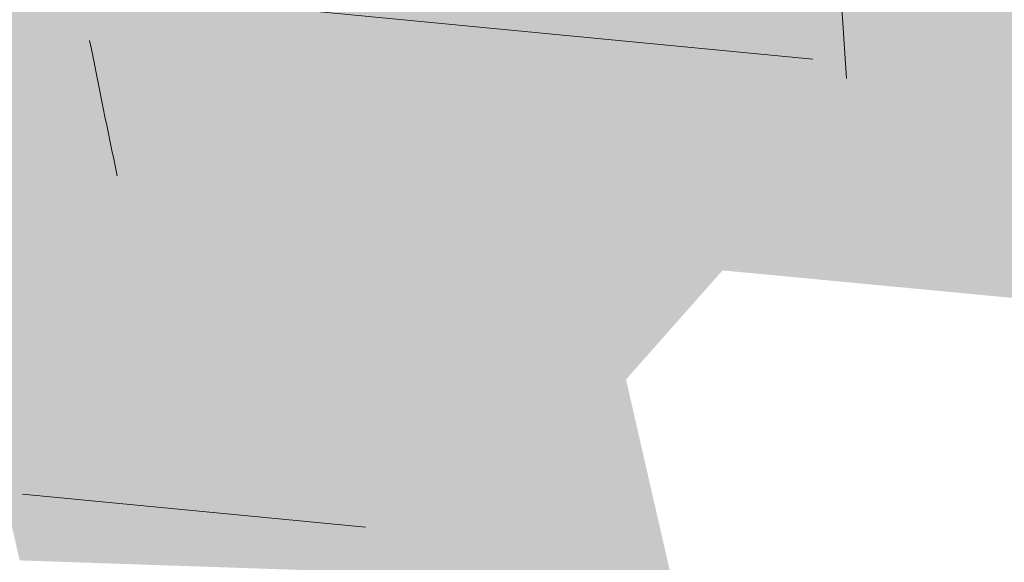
# Model space of a CAD drawing. Header units: metres. Extents: x -862 to 1262, y -354 to 644.
# Tile 28 of 256: x -448 to -431, y 400 to 410. Entities that reach past the tile are written whole.
import ezdxf

# ---------------------------------------------------------------- set-up
doc = ezdxf.new("R2010")
doc.units = ezdxf.units.M
doc.header["$LTSCALE"] = 0.5
doc.layers.add('BPR_Verkehr_220520', color=7, linetype='Continuous')

msp = doc.modelspace()

# ---------------------------------------------------------------- hatches: boundary and pattern name
at = {"layer": 'BPR_Verkehr_220520', "linetype": 'Continuous', "lineweight": 0, "true_color": 0xe4e6e5, "transparency": 33554687}
h = msp.add_hatch(color=254, dxfattribs=at)
h.paths.add_polyline_path([(-698.9240738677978, 452.6214553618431), (-699.733108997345, 450.9008955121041), (-683.8798624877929, 406.3282036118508), (-682.0868180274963, 406.9708919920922), (-682.2006113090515, 407.3141090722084), (-682.3072113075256, 407.6317090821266), (-682.6753125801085, 409.0435167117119), (-682.8964143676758, 410.4856725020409), (-682.9681765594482, 411.9429128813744), (-682.8898396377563, 413.3998146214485), (-682.6622327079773, 414.8409580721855), (-682.2877647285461, 416.2510903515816), (-681.770399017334, 417.6152868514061), (-681.1156113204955, 418.9191090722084), (-680.2874557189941, 420.1578165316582), (-679.8508535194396, 420.7239383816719), (-679.3131113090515, 421.3756090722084), (-678.0912253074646, 422.7971613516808), (-676.6928651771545, 424.336823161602), (-676.3112959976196, 424.7381709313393), (-675.6341606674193, 425.4253893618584), (-674.9329056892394, 426.0879773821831), (-674.2084264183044, 426.7250890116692), (-673.461647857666, 427.335910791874), (-672.6935235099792, 427.9196628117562), (-671.9050340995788, 428.4755997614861), (-671.0971863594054, 429.0030118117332), (-670.2710117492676, 429.5012255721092), (-669.6467505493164, 429.8478969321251), (-669.0105134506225, 430.1720656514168), (-668.363109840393, 430.4733156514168), (-667.7053649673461, 430.7512629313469), (-667.0381172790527, 431.0055531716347), (-666.362217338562, 431.2358622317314), (-665.6785267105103, 431.4418965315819), (-664.9879169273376, 431.6233934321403), (-664.5536594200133, 431.7241551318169), (-664.1172639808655, 431.8152129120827), (-663.6789474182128, 431.8965215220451), (-663.2389274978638, 431.9680405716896), (-662.7974228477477, 432.0297345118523), (-662.3546528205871, 432.0815727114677), (-661.9108373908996, 432.1235294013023), (-661.4661971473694, 432.1555851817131), (-661.3796638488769, 432.160666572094), (-661.2931093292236, 432.1653728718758), (-661.2065352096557, 432.1697039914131), (-661.1199431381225, 432.1736598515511), (-661.033334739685, 432.177240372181), (-660.9467116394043, 432.1804454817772), (-660.8600754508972, 432.1832751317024), (-660.7734278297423, 432.1857292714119), (-659.3037338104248, 432.2133608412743), (-657.8337924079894, 432.2193861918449), (-656.3639212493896, 432.2038040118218), (-654.8944379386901, 432.1666176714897), (-653.4256599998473, 432.107835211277), (-651.957904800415, 432.0274693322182), (-650.4914894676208, 431.9255373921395), (-649.0267308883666, 431.8020614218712), (-648.6323390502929, 431.7651060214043), (-648.2380966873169, 431.726588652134), (-647.8440100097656, 431.6865099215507), (-647.4500851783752, 431.6448704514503), (-647.0563283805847, 431.6016709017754), (-646.6627457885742, 431.5569119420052), (-646.2693435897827, 431.5105942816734), (-645.876127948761, 431.4627186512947), (-608.2617194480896, 426.807386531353), (-607.1510102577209, 426.6706997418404), (-606.0401131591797, 426.5355490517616), (-604.9290302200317, 426.4019347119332), (-603.8177635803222, 426.2698569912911), (-602.7063153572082, 426.1393161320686), (-601.5946876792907, 426.0103123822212), (-600.4828826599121, 425.8828460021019), (-599.3709024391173, 425.7569172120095), (-598.5944911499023, 425.6699139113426), (-597.8179962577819, 425.5836602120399), (-597.0414184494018, 425.4981562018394), (-596.2647584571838, 425.4134019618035), (-595.488016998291, 425.3293975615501), (-594.7111948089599, 425.2461431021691), (-593.9342925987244, 425.1636386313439), (-593.157311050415, 425.081884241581), (-592.8507887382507, 425.0498408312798), (-592.5442543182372, 425.0179134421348), (-592.2377077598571, 424.986102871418), (-591.9311490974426, 424.954409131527), (-591.6245783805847, 424.922832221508), (-591.3179956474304, 424.8913721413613), (-591.0114009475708, 424.8600289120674), (-590.7047943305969, 424.8288025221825), (-590.0991783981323, 424.7674702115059), (-589.4935164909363, 424.7065935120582), (-588.8878089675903, 424.6461724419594), (-588.2820561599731, 424.5862070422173), (-587.6762584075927, 424.5266973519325), (-587.0704160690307, 424.467643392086), (-586.4645294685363, 424.4090452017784), (-585.8585994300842, 424.3508980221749), (-585.7824177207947, 424.3436204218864), (-585.706234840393, 424.3363499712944), (-585.6300512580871, 424.3290867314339), (-585.5538670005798, 424.3218307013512), (-585.4776820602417, 424.3145818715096), (-585.4014964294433, 424.3073402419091), (-585.3253101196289, 424.3001058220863), (-585.2491237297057, 424.2928786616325), (-561.4382702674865, 422.0352803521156), (-560.9383931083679, 421.9878850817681), (-559.5104947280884, 421.852500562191), (-559.2485393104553, 421.8277504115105), (-558.9865676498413, 421.8031726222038), (-558.7245798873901, 421.7787672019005), (-558.4625761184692, 421.7545341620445), (-558.2005564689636, 421.7304735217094), (-557.9385210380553, 421.7065852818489), (-557.6764699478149, 421.6828694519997), (-557.4144033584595, 421.6593255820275), (-556.2937040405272, 421.4873068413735), (-555.2035251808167, 421.1757512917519), (-554.1611694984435, 420.7295994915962), (-553.1831803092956, 420.1559323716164), (-552.2850793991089, 419.4638546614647), (-551.4811206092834, 418.6643504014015), (-550.7840636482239, 417.770108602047), (-550.2049715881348, 416.795321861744), (-550.0134033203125, 416.3972869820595), (-549.841606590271, 415.9903274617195), (-549.689995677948, 415.5754247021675), (-549.5589362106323, 415.1535792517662), (-549.4487442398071, 414.7258084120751), (-549.3596854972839, 414.2931437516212), (-549.2919747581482, 413.8566286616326), (-549.2457752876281, 413.4173158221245), (-549.242875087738, 413.3803352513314), (-549.24012733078, 413.343343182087), (-549.2375320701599, 413.3063400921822), (-549.2350893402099, 413.2693266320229), (-549.2327991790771, 413.2323034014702), (-549.230661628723, 413.1952710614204), (-549.2286767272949, 413.1582302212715), (-549.2268445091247, 413.1211813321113), (-549.2258451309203, 413.0995414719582), (-549.2248978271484, 413.0778992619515), (-549.2240026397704, 413.0562548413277), (-549.223159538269, 413.0346083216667), (-549.2223685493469, 413.0129598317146), (-549.2216296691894, 412.9913095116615), (-549.2209429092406, 412.9696574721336), (-549.2203082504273, 412.948003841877), (-549.605615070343, 407.2321739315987), (-544.168897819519, 406.8213330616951), (-543.9325186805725, 409.9493727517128), (-543.8531610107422, 410.9995243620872), (-543.5297781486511, 412.8751601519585), (-542.8568813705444, 414.6555522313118), (-541.8588468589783, 416.2762043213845), (-540.5718293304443, 417.6784068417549), (-539.0424521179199, 418.8113637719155), (-537.3261182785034, 419.6340327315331), (-535.485003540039, 420.1166118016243), (-533.5858039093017, 420.2416191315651), (-533.3607197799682, 420.2350219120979), (-533.1356318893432, 420.2285514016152), (-532.9105403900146, 420.2222076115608), (-532.6854453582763, 420.2159905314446), (-532.4603468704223, 420.2099001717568), (-532.2352449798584, 420.2039365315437), (-532.0101397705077, 420.198099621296), (-531.7850313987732, 420.1923894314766), (-531.7319487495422, 420.1908227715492), (-531.6788820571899, 420.1887863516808), (-531.6258354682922, 420.1862803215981), (-531.5728131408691, 420.1833048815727), (-531.5198192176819, 420.1798602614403), (-531.4668578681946, 420.175946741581), (-531.413933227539, 420.1715646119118), (-531.3610494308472, 420.1667142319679), (-471.8896987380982, 414.4466201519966), (-471.8167298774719, 414.4340952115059), (-471.7464104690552, 414.4109325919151), (-471.6802822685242, 414.377640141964), (-471.6197951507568, 414.3349478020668), (-471.5662753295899, 414.2837916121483), (-471.5208962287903, 414.2252932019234), (-471.4846528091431, 414.1607351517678), (-471.458339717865, 414.0915329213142), (-470.9498751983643, 412.3469959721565), (-467.074003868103, 411.9742055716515), (-456.5845948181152, 410.9653095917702), (-455.4479799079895, 410.7725371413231), (-454.350874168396, 410.41839920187), (-453.3160606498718, 409.9102499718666), (-452.3650287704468, 409.2586419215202), (-451.517528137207, 408.4771066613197), (-450.791158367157, 407.5818739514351), (-450.2010035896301, 406.5915346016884), (-449.7593130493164, 405.5266565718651), (-449.7466848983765, 405.4883630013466), (-449.7342498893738, 405.4500062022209), (-449.7220083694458, 405.4115872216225), (-449.709960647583, 405.3731070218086), (-449.6981070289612, 405.3345665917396), (-449.686447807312, 405.2959669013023), (-449.6749832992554, 405.2573089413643), (-449.6637138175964, 405.2185938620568), (-449.648486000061, 405.1650859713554), (-449.6336304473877, 405.1114735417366), (-449.6191480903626, 405.0577591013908), (-449.6050396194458, 405.0039452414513), (-449.5913057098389, 404.9500345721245), (-449.5779470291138, 404.8960297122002), (-449.5649642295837, 404.8419332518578), (-449.5523579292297, 404.7877478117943), (-448.3920222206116, 399.7205241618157), (-441.9215713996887, 399.5003504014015), (-441.9113037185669, 399.602522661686), (-441.8999874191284, 399.7045840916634), (-441.8876236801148, 399.8065239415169), (-441.8742138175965, 399.9083314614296), (-441.8597592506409, 400.0099959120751), (-441.8442614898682, 400.1115065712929), (-441.8277221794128, 400.2128527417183), (-441.8101431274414, 400.314023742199), (-441.803417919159, 400.3511796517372), (-441.7965524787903, 400.3883097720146), (-441.7895468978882, 400.4254137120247), (-441.782401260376, 400.4624909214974), (-441.7751156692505, 400.4995408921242), (-441.7676902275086, 400.5365630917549), (-441.7601250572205, 400.5735569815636), (-441.7524202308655, 400.6105221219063), (-441.6112498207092, 401.1939630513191), (-441.4353269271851, 401.7678825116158), (-441.2252854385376, 402.3302124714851), (-440.9818822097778, 402.878926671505), (-440.7059943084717, 403.412047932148), (-440.3986158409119, 403.9276552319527), (-440.0608543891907, 404.4238906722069), (-439.6939270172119, 404.8989661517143), (-439.6700663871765, 404.9279028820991), (-439.6460973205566, 404.9567500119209), (-439.6220202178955, 404.9855070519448), (-439.5978354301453, 405.0141735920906), (-439.5735433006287, 405.0427492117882), (-439.5491441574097, 405.0712335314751), (-439.5246383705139, 405.0996261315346), (-439.5000264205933, 405.1279264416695), (-438.9174169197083, 405.7409368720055), (-438.2850945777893, 406.3025275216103), (-437.607581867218, 406.8086817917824), (-436.8897245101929, 407.2557795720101), (-436.1366567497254, 407.6406231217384), (-435.3537646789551, 407.9604599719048), (-434.5466476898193, 408.2130025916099), (-433.7210793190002, 408.396449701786), (-433.6839800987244, 408.4029888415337), (-433.6468564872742, 408.4093881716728), (-433.6097090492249, 408.4156476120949), (-433.5725382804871, 408.4217670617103), (-433.5353447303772, 408.4277464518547), (-433.4981289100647, 408.4335856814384), (-433.4608913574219, 408.4392846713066), (-433.4236326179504, 408.444843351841), (-433.2138966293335, 408.4734657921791), (-433.0036017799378, 408.4976423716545), (-432.792842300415, 408.5173622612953), (-432.5817126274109, 408.5326166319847), (-432.3703073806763, 408.5433986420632), (-432.1587212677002, 408.5497034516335), (-431.9470491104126, 408.5515282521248), (-431.7353857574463, 408.5488722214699), (-431.6598614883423, 408.5468393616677), (-431.5843547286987, 408.5442360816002), (-431.5088697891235, 408.541062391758), (-431.4334109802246, 408.5373184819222), (-431.3579826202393, 408.5330045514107), (-431.2825890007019, 408.5281208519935), (-431.2072344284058, 408.5226676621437), (-431.1319232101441, 408.516645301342), (-431.115195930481, 408.515229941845), (-431.098471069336, 408.5137865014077), (-431.0817486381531, 408.5123149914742), (-431.0650287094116, 408.5108154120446), (-431.0483113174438, 408.5092877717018), (-431.0315965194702, 408.507732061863), (-431.014884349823, 408.5061483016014), (-430.9981748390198, 408.5045364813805), (-429.8108804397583, 408.3913689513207), (-429.1806362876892, 408.3332186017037), (-428.5502717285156, 408.2763892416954), (-427.9197894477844, 408.2208810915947), (-427.2891922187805, 408.1666944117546), (-426.6584828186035, 408.1138294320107), (-426.0276639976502, 408.0622863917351), (-425.3967385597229, 408.0120655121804), (-424.765709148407, 407.9631670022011), (-424.1666581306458, 407.567010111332), (-422.3442588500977, 407.4370523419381), (-420.521107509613, 407.3181092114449), (-418.6972707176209, 407.2101850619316), (-416.8728150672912, 407.1132838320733), (-415.0478071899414, 407.0274090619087), (-413.222313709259, 406.9525638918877), (-411.3964012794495, 406.8887510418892), (-409.5701366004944, 406.8359728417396), (-408.7588043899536, 406.8114880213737), (-407.9477127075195, 406.7800279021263), (-407.136921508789, 406.7415948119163), (-406.3264907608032, 406.6961915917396), (-405.5164803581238, 406.6438215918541), (-404.7069502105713, 406.5844886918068), (-403.8979601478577, 406.5181972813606), (-403.0895700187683, 406.4449522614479), (-337.0833149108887, 400.1781649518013), (-336.6982389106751, 400.1540663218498), (-336.3124102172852, 400.1547670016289), (-335.9274242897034, 400.1802641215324), (-335.5448730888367, 400.230452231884), (-335.166338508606, 400.3051238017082), (-334.793385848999, 400.403970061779), (-334.4275573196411, 400.5265822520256), (-334.0703645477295, 400.6724509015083), (-333.8316809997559, 400.7728834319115), (-333.5888862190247, 400.8629235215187), (-333.3424324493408, 400.9424034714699), (-333.0927787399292, 401.01117522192), (-332.8403901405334, 401.0691106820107), (-332.5857367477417, 401.1161019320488), (-332.3292929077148, 401.1520614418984), (-332.0715363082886, 401.1769222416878), (-331.9448769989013, 401.1850390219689), (-331.8180743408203, 401.1904749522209), (-331.6911850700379, 401.1932274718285), (-331.5642659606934, 401.1932953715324), (-331.4373738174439, 401.1906786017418), (-331.3105654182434, 401.1853783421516), (-331.1838975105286, 401.1773969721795), (-331.0574267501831, 401.1667380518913), (-316.6149819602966, 399.7955694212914), (-316.1051357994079, 399.7339180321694), (-315.5991270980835, 399.6461729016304), (-315.0982904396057, 399.5325654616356), (-314.6039467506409, 399.3933953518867), (-314.1173998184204, 399.2290296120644), (-313.6399328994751, 399.0399017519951), (-313.172805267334, 398.8265105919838), (-312.7172489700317, 398.5894189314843), (-312.4436175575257, 398.4283517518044), (-312.1788891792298, 398.2530359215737), (-311.9238058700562, 398.0639611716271), (-311.6790819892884, 397.8616569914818), (-311.4454028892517, 397.6466899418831), (-311.2234229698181, 397.4196620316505), (-311.0137638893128, 397.1812090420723), (-310.8170127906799, 396.9319987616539), (-303.4797761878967, 401.8853854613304), (-303.6926952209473, 402.2303774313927), (-303.8796245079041, 402.5901153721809), (-304.0395476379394, 402.9626452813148), (-304.1715957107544, 403.3459431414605), (-304.2750512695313, 403.7379264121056), (-304.349352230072, 404.1364653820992), (-304.3940948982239, 404.5393947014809), (-304.4090361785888, 404.9445251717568), (-304.3880193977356, 405.4248821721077), (-304.325129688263, 405.9015680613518), (-304.2208476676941, 406.3709397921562), (-304.0759703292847, 406.8294101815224), (-303.8916048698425, 407.2734754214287), (-303.6691603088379, 407.6997417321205), (-303.4103366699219, 408.1049514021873), (-303.1171119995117, 408.4860076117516), (-308.4660243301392, 415.1750665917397), (-308.5006226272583, 415.1426362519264), (-308.5351108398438, 415.1100889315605), (-308.5694886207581, 415.0774249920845), (-308.6037555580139, 415.04464479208), (-308.6379112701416, 415.0117487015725), (-308.6719553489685, 414.9787371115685), (-308.7058874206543, 414.9456104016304), (-308.7397071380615, 414.9123689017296), (-309.5611798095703, 414.1568714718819), (-310.4333208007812, 413.4604780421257), (-311.3518866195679, 412.8265769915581), (-312.3124078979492, 412.2582526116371), (-313.3102111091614, 411.7582701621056), (-314.3404413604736, 411.3290623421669), (-315.3980859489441, 410.9727175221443), (-316.4779988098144, 410.690969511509), (-316.5163759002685, 410.6824240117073), (-316.5547738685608, 410.6739728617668), (-316.5931924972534, 410.6656160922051), (-316.6316315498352, 410.6573537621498), (-316.6700907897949, 410.6491859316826), (-316.7085699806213, 410.6411126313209), (-316.7470688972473, 410.6331339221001), (-316.7855872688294, 410.6252496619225), (-317.0599200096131, 410.5719401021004), (-317.3351419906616, 410.5234301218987), (-317.6111692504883, 410.4797345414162), (-317.8879175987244, 410.4408666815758), (-318.1653025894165, 410.4068384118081), (-318.4432395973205, 410.377660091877), (-318.7216438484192, 410.3533406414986), (-319.0004301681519, 410.3338840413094), (-319.0411698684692, 410.3314006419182), (-319.081911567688, 410.3289213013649), (-319.1226535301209, 410.3264461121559), (-319.163395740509, 410.3239750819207), (-319.2041381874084, 410.3215082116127), (-319.2448809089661, 410.3190455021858), (-319.2856238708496, 410.3165869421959), (-319.3263665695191, 410.3141325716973), (-319.4021290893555, 410.3095796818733), (-319.4778914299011, 410.3050412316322), (-319.5536546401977, 410.3005171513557), (-319.6294186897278, 410.2960074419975), (-319.7051835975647, 410.2915121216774), (-319.7809493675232, 410.2870311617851), (-319.8567159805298, 410.2825645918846), (-319.9324843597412, 410.278112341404), (-320.0461043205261, 410.2714637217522), (-320.1597261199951, 410.2648464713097), (-320.2733497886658, 410.2582615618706), (-320.3869753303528, 410.251709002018), (-320.5006027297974, 410.2451887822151), (-320.6142319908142, 410.2387009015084), (-320.727863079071, 410.2322453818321), (-320.8414960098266, 410.2258222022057), (-320.8865078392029, 410.2232870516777), (-320.9315199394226, 410.2207567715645), (-320.9765323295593, 410.2182315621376), (-321.021544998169, 410.2157114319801), (-321.0665579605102, 410.2131963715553), (-321.1115711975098, 410.2106863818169), (-321.1565847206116, 410.2081814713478), (-321.2015985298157, 410.2056816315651), (-321.2578179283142, 410.2030916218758), (-321.3140760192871, 410.2015564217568), (-321.3703530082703, 410.2010768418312), (-321.4266290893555, 410.201653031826), (-321.4828844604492, 410.2032847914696), (-321.5390993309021, 410.2059715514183), (-321.5952538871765, 410.2097123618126), (-321.6513284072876, 410.2145059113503), (-331.7910863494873, 411.1771981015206), (-334.2798943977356, 411.4134913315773), (-335.6721774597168, 411.545677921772), (-341.3250061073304, 412.0823706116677), (-352.4581547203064, 413.1393776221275), (-354.9469627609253, 413.3756708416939), (-366.4552095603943, 414.4682905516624), (-368.9440175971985, 414.7045837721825), (-386.9032679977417, 416.4096767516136), (-389.3920760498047, 416.6459699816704), (-401.1790587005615, 417.7650535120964), (-403.6678667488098, 418.0013467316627), (-419.9118178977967, 419.5435852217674), (-420.0835806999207, 419.5599530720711), (-420.2553319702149, 419.5764404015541), (-420.4270717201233, 419.593047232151), (-420.5987998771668, 419.6097735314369), (-420.7705163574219, 419.6266193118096), (-420.94222108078, 419.6435845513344), (-421.1139139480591, 419.6606692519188), (-421.2855948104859, 419.6778733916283), (-421.5343271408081, 419.7030130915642), (-421.7830340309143, 419.7284031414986), (-422.031715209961, 419.7540439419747), (-422.2803703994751, 419.7799354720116), (-422.5289993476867, 419.8060776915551), (-422.7776018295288, 419.8324705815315), (-423.026177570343, 419.8591141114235), (-423.27472631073, 419.8860082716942), (-423.2751157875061, 419.8824256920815), (-423.3364038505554, 419.8939911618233), (-423.3976986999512, 419.9055205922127), (-423.4590003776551, 419.9170136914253), (-423.5203088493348, 419.9284704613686), (-423.5816241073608, 419.9398908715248), (-423.6429461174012, 419.951274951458), (-423.7042748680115, 419.9626226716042), (-423.7656103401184, 419.9739340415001), (-423.7717566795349, 419.9405502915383), (-425.1702356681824, 420.1977088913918), (-426.5721521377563, 420.4354151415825), (-427.9772355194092, 420.6536231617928), (-429.3852146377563, 420.8522908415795), (-430.7958177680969, 421.031379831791), (-432.2087726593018, 421.1908555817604), (-433.6238066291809, 421.3306873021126), (-435.0406465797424, 421.4508480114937), (-440.167746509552, 421.9439845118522), (-441.1463787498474, 422.099769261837), (-442.0982432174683, 422.3753485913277), (-443.0087349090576, 422.7664941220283), (-443.8638836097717, 423.2672042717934), (-444.6505682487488, 423.8697963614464), (-445.3567182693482, 424.5650244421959), (-445.971498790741, 425.3422212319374), (-446.4854768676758, 426.1894617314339), (-446.671528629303, 426.5395995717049), (-446.8400035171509, 426.8985257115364), (-446.9904877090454, 427.2653584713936), (-447.122611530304, 427.6391967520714), (-447.2360504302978, 428.0191222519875), (-447.3305257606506, 428.4042016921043), (-447.4058054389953, 428.7934891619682), (-447.4617045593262, 429.1860283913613), (-448.144505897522, 435.0119110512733), (-448.3912080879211, 436.8820848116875), (-453.5992082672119, 437.6305918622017), (-453.5770010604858, 437.5521230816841), (-453.5554344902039, 437.4734757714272), (-453.5345100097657, 437.3946552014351), (-453.5142290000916, 437.315666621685), (-453.4945928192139, 437.2365152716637), (-453.4756027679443, 437.1572064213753), (-453.4572601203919, 437.0777453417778), (-453.4395660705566, 436.9981373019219), (-453.2132246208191, 435.1175267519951), (-453.3455613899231, 433.2279732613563), (-453.8318312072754, 431.3972720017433), (-454.6545870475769, 429.6911072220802), (-455.7843090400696, 428.1706948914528), (-457.180463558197, 426.8905863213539), (-458.7929575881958, 425.8967108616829), (-460.5639360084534, 425.2247280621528), (-460.9877226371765, 425.0928008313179), (-461.4150578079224, 424.9728651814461), (-461.8456022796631, 424.8650163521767), (-462.2790142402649, 424.7693399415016), (-462.7149496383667, 424.6859119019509), (-463.1530623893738, 424.6147984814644), (-463.5930047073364, 424.5560561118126), (-464.0344273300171, 424.5097314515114), (-464.2805631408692, 424.4835636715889), (-464.5271863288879, 424.4624782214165), (-464.7741919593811, 424.4464840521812), (-465.021474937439, 424.4355879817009), (-465.2689300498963, 424.4297946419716), (-465.5164519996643, 424.4291064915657), (-465.763935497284, 424.4335238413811), (-466.0112752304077, 424.4430447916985), (-466.0818296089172, 424.4466980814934), (-466.1523612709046, 424.4507664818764), (-466.2228677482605, 424.4552500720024), (-466.2933466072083, 424.4601487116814), (-466.3637954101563, 424.4654622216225), (-466.4342117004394, 424.4711904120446), (-466.5045930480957, 424.4773331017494), (-466.5749370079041, 424.4838900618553), (-593.8502686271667, 436.7255301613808), (-594.0957552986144, 436.7594243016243), (-594.3376069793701, 436.8134639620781), (-594.5741733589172, 436.8872804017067), (-594.8038401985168, 436.9803699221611), (-595.025040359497, 437.0920973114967), (-595.236264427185, 437.2217002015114), (-595.4360711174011, 437.3682942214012), (-595.6230970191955, 437.5308790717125), (-596.0878776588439, 438.0034893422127), (-596.5166131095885, 438.5090260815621), (-596.9069777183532, 439.0447470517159), (-597.2568539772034, 439.6077462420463), (-597.5643439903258, 440.1949696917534), (-597.8277797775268, 440.8032320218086), (-598.0457323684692, 441.4292337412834), (-598.2170194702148, 442.0695791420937), (-598.2257427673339, 442.1081643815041), (-598.2342963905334, 442.1467876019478), (-598.2426801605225, 442.1854480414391), (-598.2508939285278, 442.2241449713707), (-598.2589375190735, 442.2628776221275), (-598.2668107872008, 442.301645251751), (-598.2745135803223, 442.3404471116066), (-598.2820457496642, 442.3792824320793), (-598.3114525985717, 442.5406449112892), (-598.337913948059, 442.7025164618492), (-598.3614209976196, 442.864843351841), (-598.3819659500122, 443.0275716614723), (-598.3995419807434, 443.1906473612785), (-598.4141432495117, 443.3540162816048), (-598.4257649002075, 443.5176241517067), (-598.4344030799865, 443.6814166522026), (-598.4471615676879, 444.0239528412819), (-598.4555704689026, 444.3666233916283), (-598.4596284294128, 444.7093730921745), (-598.4593348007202, 445.052146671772), (-598.454689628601, 445.3948889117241), (-598.4456936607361, 445.7375445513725), (-598.4323483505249, 446.0800583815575), (-598.4146562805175, 446.4223752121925), (-598.4124537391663, 446.4598642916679), (-598.410199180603, 446.4973502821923), (-598.4078924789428, 446.5348330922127), (-598.4055336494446, 446.5723126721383), (-598.4031226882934, 446.6097889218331), (-598.4006596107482, 446.6472617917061), (-598.3981444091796, 446.684731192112), (-598.3955770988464, 446.7221970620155), (-598.3931433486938, 446.7570272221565), (-598.3906646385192, 446.7918542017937), (-598.3881408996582, 446.8266779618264), (-598.3855721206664, 446.8614984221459), (-598.3829583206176, 446.8963155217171), (-598.3802994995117, 446.9311292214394), (-598.3775956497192, 446.9659394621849), (-598.3748467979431, 447.0007461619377), (-597.9798539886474, 451.9613634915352), (-603.9464456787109, 452.36105945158), (-604.2394252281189, 448.9806540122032), (-604.3742859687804, 447.4246274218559), (-604.4396921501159, 446.6699692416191), (-604.4866543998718, 446.2248085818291), (-604.550186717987, 445.7817091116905), (-604.63020072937, 445.3412874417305), (-604.7265850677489, 444.9041564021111), (-604.8392056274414, 444.4709242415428), (-604.9679057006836, 444.0421938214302), (-605.1125062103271, 443.6185616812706), (-605.2728059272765, 443.2006173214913), (-605.2875194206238, 443.1644654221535), (-605.3023504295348, 443.1283615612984), (-605.3172987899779, 443.0923061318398), (-605.3323643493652, 443.0562995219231), (-605.3475469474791, 443.0203421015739), (-605.3628464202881, 442.9844342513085), (-605.3782626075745, 442.9485763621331), (-605.3937952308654, 442.9127687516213), (-605.4462622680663, 442.7941091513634), (-605.5000091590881, 442.6760237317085), (-605.555029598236, 442.5585263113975), (-605.6113171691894, 442.4416306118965), (-605.6688652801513, 442.3253503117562), (-605.7276672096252, 442.2096989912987), (-605.7877160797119, 442.094690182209), (-605.8490048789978, 441.9803373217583), (-605.8878589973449, 441.9093469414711), (-605.9271909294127, 441.8386202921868), (-605.9669989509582, 441.7681604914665), (-606.0072812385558, 441.6979707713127), (-606.0480359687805, 441.628054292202), (-606.0892612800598, 441.5584142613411), (-606.1309552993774, 441.4890538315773), (-606.1731161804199, 441.4199760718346), (-606.6725290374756, 440.7245115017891), (-607.2658472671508, 440.1072128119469), (-607.9409888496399, 439.5806503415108), (-608.6842055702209, 439.1555467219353), (-609.4803629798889, 438.8405585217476), (-610.3132485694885, 438.6420999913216), (-611.1659019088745, 438.5642124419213), (-612.0209600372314, 438.6084819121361), (-619.7508915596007, 439.5651737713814), (-620.3463483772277, 439.638870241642), (-620.5612964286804, 437.9021211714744), (-622.5488830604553, 438.1481140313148), (-623.2621178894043, 438.2363872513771), (-623.6229397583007, 438.2843828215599), (-623.9828285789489, 438.3389357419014), (-624.3416649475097, 438.4000294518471), (-624.6993300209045, 438.467643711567), (-625.0557052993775, 438.5417561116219), (-625.4106727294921, 438.6223421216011), (-625.7641147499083, 438.7093750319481), (-626.1159142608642, 438.8028260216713), (-626.3269500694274, 438.8610827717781), (-626.5379153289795, 438.9195940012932), (-626.7488098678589, 438.9783596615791), (-626.9596333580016, 439.0373796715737), (-627.1703855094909, 439.0966539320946), (-627.3810660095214, 439.1561823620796), (-627.5916745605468, 439.2159648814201), (-627.8022109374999, 439.2760014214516), (-630.4903129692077, 440.0216230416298), (-633.1897389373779, 440.7251452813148), (-635.8998295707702, 441.3863962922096), (-638.619922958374, 442.0052145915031), (-641.3493547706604, 442.581449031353), (-644.0874583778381, 443.1149588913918), (-646.8335650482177, 443.6056138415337), (-649.5870040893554, 444.0532940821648), (-651.6244202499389, 444.3661034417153), (-653.6624716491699, 444.6747468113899), (-655.7011497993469, 444.9792229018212), (-657.7404461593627, 445.2795304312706), (-659.7803522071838, 445.575668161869), (-661.8208594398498, 445.8676348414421), (-663.8619592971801, 446.1554292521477), (-665.9036432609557, 446.4390501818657), (-668.430758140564, 446.7710771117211), (-670.9618991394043, 447.0708717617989), (-673.4966551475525, 447.3383854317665), (-676.0346144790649, 447.5735746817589), (-678.5753649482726, 447.776401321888), (-681.118493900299, 447.9468323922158), (-683.6635882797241, 448.0848402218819), (-686.2102347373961, 448.1904023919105), (-686.674168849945, 448.2066725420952), (-686.6741687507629, 448.2066756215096), (-687.5662964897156, 448.2533203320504), (-688.4562951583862, 448.3305860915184), (-689.343114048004, 448.4383816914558), (-690.225706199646, 448.5765798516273), (-691.1030296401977, 448.7450174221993), (-691.9740486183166, 448.9434955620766), (-692.8377348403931, 449.1717799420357), (-693.6930714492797, 449.429592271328), (-694.4220439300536, 449.6871991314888), (-695.134413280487, 449.9876855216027), (-695.827659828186, 450.3299886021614), (-696.4993315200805, 450.7128976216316), (-697.1470526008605, 451.1350582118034), (-697.7685320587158, 451.5949771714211), (-698.3615716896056, 452.091027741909)])
h.paths.add_polyline_path([(-314.4534367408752, 406.8875821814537), (-314.2461105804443, 406.8794389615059), (-314.0449273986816, 406.8286875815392), (-313.8585481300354, 406.7375111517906), (-313.6949964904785, 406.609834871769), (-313.5613134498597, 406.4511552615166), (-313.4632541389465, 406.2683035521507), (-313.405040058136, 406.0691516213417), (-313.3891773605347, 405.862273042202), (-313.4311185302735, 404.3321565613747), (-313.4575713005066, 404.1294769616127), (-313.5246820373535, 403.9364098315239), (-313.6296469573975, 403.7610213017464), (-313.7680807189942, 403.6106389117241), (-313.9341997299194, 403.4915454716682), (-314.121063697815, 403.4087165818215), (-314.3208656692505, 403.3656127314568), (-314.5252582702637, 403.3640333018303), (-327.2061687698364, 404.5679615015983), (-327.3433038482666, 404.5940301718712), (-327.47323279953, 404.6450602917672), (-327.591454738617, 404.7192841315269), (-327.6938743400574, 404.8141304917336), (-327.7769436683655, 404.9263137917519), (-327.8377851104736, 405.0519478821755), (-327.8742910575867, 405.1866806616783), (-327.8851981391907, 405.3258448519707), (-327.8701260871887, 405.4646197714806), (-327.8295982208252, 405.5981979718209), (-327.7650184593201, 405.7219521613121), (-327.6786239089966, 405.8315953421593), (-327.5734073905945, 405.923329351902), (-327.4530137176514, 405.9939764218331), (-327.3216134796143, 406.0410892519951), (-327.1837584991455, 406.0630358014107)])
h.paths.add_polyline_path([(-435.5978105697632, 416.1937824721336), (-435.2678997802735, 416.1893640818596), (-434.938730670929, 416.1668174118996), (-433.2490071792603, 416.0042958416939), (-432.2713347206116, 415.9054106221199), (-431.2946811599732, 415.7969230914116), (-430.3191408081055, 415.6788437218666), (-429.3448078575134, 415.5511839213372), (-428.3717763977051, 415.4139560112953), (-427.4001403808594, 415.2671732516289), (-426.4299936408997, 415.1108498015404), (-425.4614298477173, 414.9450007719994), (-425.1624679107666, 414.8922957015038), (-424.9967999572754, 414.8618872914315), (-424.8315747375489, 414.829158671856), (-424.6668251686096, 414.794114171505), (-424.5025837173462, 414.7567607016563), (-424.3388827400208, 414.7171056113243), (-424.1757544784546, 414.675156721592), (-424.0132310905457, 414.6309222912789), (-423.8513445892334, 414.5844110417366), (-423.7230288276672, 414.5333077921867), (-423.6062594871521, 414.459542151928), (-423.5049969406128, 414.3656148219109), (-423.4226753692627, 414.2547112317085), (-423.3620866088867, 414.1305925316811), (-423.3252854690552, 413.997468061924), (-423.3135200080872, 413.8598525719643), (-423.327189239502, 413.7224131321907), (-423.3658295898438, 413.5898107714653), (-423.4281306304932, 413.4665425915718), (-423.5119794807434, 413.3567890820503), (-423.6145325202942, 413.2642724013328), (-423.7323117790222, 413.1921301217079), (-423.8613229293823, 413.1428088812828), (-423.9971907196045, 413.1179813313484), (-424.1353073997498, 413.1184890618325), (-437.3560079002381, 414.3900870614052), (-437.4804451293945, 414.4127710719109), (-437.5993006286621, 414.4560441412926), (-437.7091937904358, 414.5186754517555), (-437.8069989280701, 414.5988835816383), (-437.8899341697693, 414.6943871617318), (-437.9556405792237, 414.802469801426), (-438.0022492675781, 414.920057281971), (-438.0284345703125, 415.0438050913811), (-438.0334516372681, 415.1701933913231), (-438.0171577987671, 415.2956273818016), (-437.9800165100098, 415.4165393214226), (-437.9230841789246, 415.5294901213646), (-437.8479801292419, 415.6312671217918), (-437.7568405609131, 415.7189754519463), (-437.6522577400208, 415.7901204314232), (-437.5372066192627, 415.8426792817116), (-437.2236634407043, 415.9453989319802), (-436.9049478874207, 416.0307280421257), (-436.5820237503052, 416.0984085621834), (-436.2558675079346, 416.1482358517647), (-435.9274654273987, 416.1800592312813)])
h.paths.add_polyline_path([(-556.9285757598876, 427.9000870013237), (-459.8768693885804, 418.5654261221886), (-459.7460734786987, 418.5409882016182), (-459.6216544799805, 418.4938215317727), (-459.5075284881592, 418.4254107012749), (-459.4072876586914, 418.337908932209), (-459.3240870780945, 418.2340703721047), (-459.2605455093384, 418.1171633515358), (-459.2186629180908, 417.9908675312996), (-459.1997575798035, 417.8591581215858), (-459.2044245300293, 417.7261806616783), (-459.2325168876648, 417.5961206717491), (-459.283150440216, 417.4730717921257), (-459.3547314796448, 417.360907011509), (-459.4450069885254, 417.2631567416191), (-459.5511355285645, 417.1828976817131), (-459.6697766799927, 417.1226560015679), (-459.7971961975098, 417.084327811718), (-460.2384251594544, 417.0019092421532), (-460.6824275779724, 416.9360483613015), (-461.1285824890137, 416.8868387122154), (-461.5762656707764, 416.8543491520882), (-462.0248507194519, 416.8386251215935), (-462.473710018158, 416.8396886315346), (-462.9222155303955, 416.8575381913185), (-463.3697397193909, 416.8921488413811), (-557.1173569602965, 425.9090146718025), (-557.3097626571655, 425.9465583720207), (-557.4911469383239, 426.0209171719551), (-557.6545392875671, 426.1292335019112), (-557.7936606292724, 426.2673448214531), (-557.9031646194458, 426.4299435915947), (-557.9788430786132, 426.6107812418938), (-558.0177877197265, 426.8029082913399), (-558.0185025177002, 426.9989414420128), (-557.9809588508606, 427.1913471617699), (-557.9066000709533, 427.3727314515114), (-557.7982837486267, 427.5361238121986), (-557.6601724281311, 427.6752451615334), (-557.4975736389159, 427.7847491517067), (-557.3167359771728, 427.8604276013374), (-557.1246089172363, 427.8993722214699)])
h.paths.add_polyline_path([(-690.8309165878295, 434.818416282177), (-689.2176765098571, 434.7822776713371), (-687.6046828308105, 434.7364439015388), (-685.9919943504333, 434.6808990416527), (-684.3796695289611, 434.6156451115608), (-682.7677668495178, 434.5406844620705), (-681.156344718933, 434.4560198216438), (-679.5454615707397, 434.3616542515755), (-677.9351758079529, 434.2575911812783), (-677.5298699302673, 434.1728890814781), (-677.1631619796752, 433.9806078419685), (-676.8629949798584, 433.6953946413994), (-676.652241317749, 433.3389823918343), (-676.5469601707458, 432.9385293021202), (-676.5551738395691, 432.5245494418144), (-676.676256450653, 432.1285875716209), (-676.9009816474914, 431.780815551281), (-686.605990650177, 420.5387610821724), (-686.7510313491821, 420.4093078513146), (-686.9244721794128, 420.3214828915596), (-687.1146594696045, 420.2811872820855), (-687.3088143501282, 420.2911284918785), (-687.4938913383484, 420.3506385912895), (-687.6574549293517, 420.4557190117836), (-687.7885151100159, 420.59930931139), (-687.8782658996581, 420.7717614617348), (-692.2690953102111, 432.8045024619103), (-692.3513382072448, 433.1579312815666), (-692.3463054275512, 433.5207677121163), (-692.2542890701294, 433.8717785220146), (-692.080674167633, 434.1904216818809), (-691.8356210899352, 434.4580493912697), (-691.5334709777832, 434.6589993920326), (-691.1919063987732, 434.7815116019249)])
at = {"layer": 'BPR_Verkehr_220520', "linetype": 'Continuous', "lineweight": 0, "true_color": 0xece5cf, "transparency": 33554687}
h = msp.add_hatch(color=254, dxfattribs=at)
edge = h.paths.add_edge_path()
edge.add_line((-436.5720633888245, 399.3183196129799), (-437.4140477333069, 402.9952925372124))
edge.add_line((-437.4140477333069, 402.9952925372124), (-435.666529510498, 404.9709174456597))
edge.add_line((-435.666529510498, 404.9709174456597), (-331.6344148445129, 395.0940874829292))
edge.add_line((-331.6344148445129, 395.0940874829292), (-331.255908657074, 399.0761388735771))
edge.add_line((-331.255908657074, 399.0761388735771), (-315.9363855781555, 397.6217002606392))
edge.add_line((-315.9363855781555, 397.6217002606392), (-316.5851686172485, 381.3918112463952))
edge.add_line((-316.5851686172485, 381.3918112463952), (-312.0734851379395, 381.0614250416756))
edge.add_line((-312.0734851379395, 381.0614250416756), (-312.0734851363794, 381.0614250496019))
edge.add_arc((-263.0146149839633, 371.4059986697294), 49.99999999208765, 160.561043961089, 168.8657498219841, ccw=False)
edge.add_line((-310.1644449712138, 388.0461167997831), (-310.1644449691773, 388.0461168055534))
edge.add_arc((-321.4804041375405, 392.0397451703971), 11.99999997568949, 340.5610438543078, 372.5155120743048)
edge.add_line((-309.765555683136, 394.6401922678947), (-309.7655556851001, 394.6401922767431))
edge.add_arc((-315.6229799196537, 393.3399687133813), 5.999999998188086, 12.51551219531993, 61.03413302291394)
edge.add_line((-312.7172489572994, 398.5894189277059), (-312.7172489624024, 398.5894189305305))
edge.add_arc((-317.5601338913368, 389.8403352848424), 9.999999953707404, 61.0341329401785, 84.57658310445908)
edge.add_line((-316.6149819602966, 399.7955694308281), (-331.0574267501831, 401.166738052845))
edge.add_arc((-331.6245179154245, 395.1935975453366), 5.999999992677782, 84.57658305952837, 114.0567386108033)
edge.add_line((-334.0703645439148, 400.6724509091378), (-334.0703645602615, 400.6724509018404))
edge.add_arc((-336.5162111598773, 406.1513042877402), 6.000000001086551, 292.72326302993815, 294.0567382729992, ccw=False)
edge.add_line((-334.1985277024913, 400.6170163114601), (-334.198527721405, 400.6170163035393))
edge.add_line((-334.198527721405, 400.6170163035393), (-334.5491442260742, 396.9240741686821))
edge.add_line((-334.5491442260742, 396.9240741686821), (-337.0344835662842, 397.1600380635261))
edge.add_line((-337.0344835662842, 397.1600380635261), (-336.9701468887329, 397.8637266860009))
edge.add_arc((-336.516211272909, 406.1513026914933), 8.299998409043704, 264.57646213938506, 266.8648694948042, ccw=False)
edge.add_line((-337.3007046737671, 397.8884615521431), (-344.4843837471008, 398.570496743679))
edge.add_line((-344.4843837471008, 398.570496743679), (-344.5504820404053, 397.8736244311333))
edge.add_line((-344.5504820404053, 397.8736244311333), (-347.0392901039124, 398.1099176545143))
edge.add_line((-347.0392901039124, 398.1099176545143), (-346.9731918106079, 398.8067899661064))
edge.add_line((-346.9731918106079, 398.8067899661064), (-352.946267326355, 399.3738876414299))
edge.add_line((-352.946267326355, 399.3738876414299), (-353.0124294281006, 398.6770213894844))
edge.add_line((-353.0124294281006, 398.6770213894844), (-355.5012374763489, 398.9133146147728))
edge.add_line((-355.5012374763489, 398.9133146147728), (-355.4350753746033, 399.6101808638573))
edge.add_line((-355.4350753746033, 399.6101808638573), (-374.1508556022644, 401.3871005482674))
edge.add_line((-374.1508556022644, 401.3871005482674), (-374.21701770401, 400.6902342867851))
edge.add_line((-374.21701770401, 400.6902342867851), (-383.4753836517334, 401.5692450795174))
edge.add_line((-383.4753836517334, 401.5692450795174), (-383.4092215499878, 402.2661113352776))
edge.add_line((-383.4092215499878, 402.2661113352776), (-389.8801224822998, 402.8804737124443))
edge.add_line((-389.8801224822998, 402.8804737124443), (-389.9462845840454, 402.1836074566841))
edge.add_line((-389.9462845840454, 402.1836074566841), (-392.4350926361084, 402.4199006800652))
edge.add_line((-392.4350926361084, 402.4199006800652), (-392.3689305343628, 403.1167669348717))
edge.add_line((-392.3689305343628, 403.1167669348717), (-397.8443082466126, 403.6366120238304))
edge.add_line((-397.8443082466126, 403.6366120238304), (-397.9104703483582, 402.9397457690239))
edge.add_line((-397.9104703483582, 402.9397457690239), (-400.3992783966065, 403.1760389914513))
edge.add_line((-400.3992783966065, 403.1760389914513), (-400.3331162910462, 403.8729052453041))
edge.add_line((-400.3331162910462, 403.8729052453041), (-403.3069597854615, 404.1552488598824))
edge.add_line((-403.3069597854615, 404.1552488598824), (-403.3069598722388, 404.1552488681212))
edge.add_arc((-412.0120020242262, 312.4675602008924), 92.10000006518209, 84.57646261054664, 86.75520900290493)
edge.add_line((-406.7989560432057, 404.4199074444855), (-406.7989561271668, 404.4199074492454))
edge.add_line((-406.7989561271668, 404.4199074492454), (-406.8348348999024, 403.7870456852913))
edge.add_line((-406.8348348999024, 403.7870456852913), (-409.307691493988, 404.0218244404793))
edge.add_line((-409.307691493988, 404.0218244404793), (-409.2927576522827, 404.5274087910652))
edge.add_line((-409.2927576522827, 404.5274087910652), (-409.2927576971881, 404.5274087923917))
edge.add_arc((-412.0120020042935, 312.4675605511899), 92.09999971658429, 88.30810133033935, 88.51775220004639)
edge.add_line((-409.6296311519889, 404.536742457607), (-409.6296311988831, 404.5367424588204))
edge.add_line((-409.6296311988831, 404.5367424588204), (-409.629631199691, 404.5367424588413))
edge.add_arc((-401.749183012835, 709.0848027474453), 304.6499999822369, 266.51205874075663, 268.5177522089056, ccw=False)
edge.add_line((-420.2836216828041, 404.9991288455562), (-420.2836216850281, 404.9991288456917))
edge.add_line((-420.2836216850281, 404.9991288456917), (-424.765709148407, 407.9631670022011))
edge.add_arc((-401.7491875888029, 709.0847462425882), 301.9999432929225, 265.21024941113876, 265.62904038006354, ccw=False)
edge.add_arc((-401.7491862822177, 709.0847672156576), 301.9999643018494, 264.6684121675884, 265.2102494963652, ccw=False)
edge.add_line((-429.8108804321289, 408.3913689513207), (-430.9981748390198, 408.5045364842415))
edge.add_arc((-431.9666845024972, 398.551547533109), 10.0000000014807, 84.44213628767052, 174.5555703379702)
edge.add_line((-441.9215713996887, 399.5003504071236), (-436.5720633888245, 399.3183196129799))

# ---------------------------------------------------------------- linework, layer by layer
at = {"layer": 'BPR_Verkehr_220520', "color": 255, "linetype": 'Continuous', "lineweight": 9, "transparency": 33554687}
for p, q in [((-433.7787739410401, 413.7917348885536, 60), (-433.4236326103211, 408.4448433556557, 60)), ((-434.030649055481, 408.7960181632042, 60), (-454.9849657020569, 410.8114535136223, 60)), ((-442.1335033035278, 400.3230427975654, 60), (-448.3383694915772, 400.9198413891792, 60))]:
    msp.add_line(p, q, dxfattribs=at)
at = {"layer": 'BPR_Verkehr_220520', "color": 255, "linetype": 'Continuous', "lineweight": 9, "transparency": 33554687, "elevation": 60, "flags": 128}
msp.add_lwpolyline([(-446.6259544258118, 406.6815966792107, -0.002482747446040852), (-447.1248369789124, 409.1315777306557)], format="xyb", dxfattribs=at)

doc.saveas('drawing.dxf')
